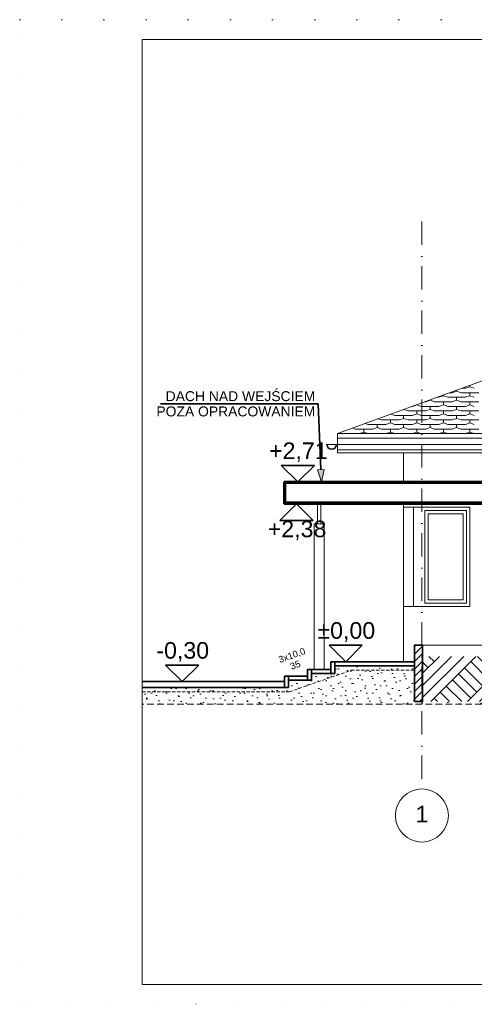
# Model space of a CAD drawing. Header units: centimetres. Extents: x -43488 to -10641, y 2063 to 22960.
# Tile 37 of 72: x -38406 to -37720, y 7867 to 9352. Entities that reach past the tile are written whole.
import ezdxf

# ---------------------------------------------------------------- set-up
doc = ezdxf.new("R2010")
doc.units = ezdxf.units.CM
doc.header["$MEASUREMENT"] = 0
for name, pattern in [('Kreski i kropki', [67.027776, 35.277777, -17.638888, 0, -14.111111]), ('Kropkowana', [63.499999, 0, -63.499999]), ('Przerywana BARDZO DROBNA', [7.5, 5, -2.5]), ('Przerywana krótka2', [15, 10, -5])]:
    doc.linetypes.add(name, pattern=pattern)
for name, color, linetype, lineweight in [('!!!LINIE_Nr_pióra__10', 1, 'Continuous', 0), ('!osie_Nr_pióra__10', 1, 'Continuous', 0), ('Podłogi_Nr_pióra__1', 8, 'Continuous', 50), ('Ściany zewnętrzne_Nr_pióra__1', 8, 'Continuous', 50)]:
    doc.layers.add(name, color=color, linetype=linetype, lineweight=lineweight)
for name, color, linetype, lineweight, true_color in [('!konstrukcja tarasu_Nr_pióra__161', 7, 'Continuous', 35, 0xda4c01), ('!konstrukcja tarasu_Nr_pióra__8', 7, 'Continuous', 13, 0x42bda7), ('!osie_Nr_pióra__6', 7, 'Continuous', 18, 0x3fa3ff), ('!osie_Nr_pióra__8', 7, 'Continuous', 13, 0x42bda7), ('!rzut przekrojów_Nr_pióra__3', 7, 'Continuous', 35, 0xff6500), ('!rzut przekrojów_Nr_pióra__8', 7, 'Continuous', 13, 0x42bda7), ('!wypełnienia_Nr_pióra__8', 7, 'Continuous', 13, 0x42bda7), ('B05 wyposażenie wod-kan_Nr_pióra__6', 7, 'Continuous', 18, 0x3fa3ff), ('Dachy_Nr_pióra__6', 7, 'Continuous', 18, 0x3fa3ff), ('linie pomocnicze_Nr_pióra__14', 7, 'Continuous', 18, 0xcc0000), ('Otoczenie i krajobraz_Nr_pióra__20', 7, 'Continuous', 18, 0xffd4d4), ('Podłogi_Nr_pióra__4', 7, 'Continuous', 25, 0x31fd59), ('Podłogi_Nr_pióra__6', 7, 'Continuous', 18, 0x3fa3ff), ('Słupy_Nr_pióra__6', 7, 'Continuous', 18, 0x3fa3ff), ('Słupy_Nr_pióra__7', 7, 'Continuous', 15, 0x9f9fff), ('wiezba opisy elementow_Nr_pióra__161', 7, 'Continuous', 35, 0xda4c01), ('Wymiarowanie_Nr_pióra__3', 7, 'Continuous', 35, 0xff6500), ('Wymiarowanie_Nr_pióra__6', 7, 'Continuous', 18, 0x3fa3ff), ('Wymiarowanie_Nr_pióra__8', 7, 'Continuous', 13, 0x42bda7), ('Ściany zewnętrzne_Nr_pióra__161', 7, 'Continuous', 35, 0xda4c01), ('Ściany zewnętrzne_Nr_pióra__4', 7, 'Continuous', 25, 0x31fd59), ('Ściany zewnętrzne_Nr_pióra__6', 7, 'Continuous', 18, 0x3fa3ff), ('Ściany zewnętrzne_Nr_pióra__7', 7, 'Continuous', 15, 0x9f9fff)]:
    doc.layers.add(name, color=color, linetype=linetype, lineweight=lineweight, true_color=true_color)
doc.styles.add('STYL_AUTOMATYCZNY_1', font='txt')
pattern_1 = [(45, (0, 35), (-11.136932, 11.136932), [0, -10.5, 0, -15.75]), (110, (35, 35), (14.800159, 5.386817), [0, -7.7, 0, -13.3])]

msp = doc.modelspace()

# ---------------------------------------------------------------- hatches: boundary and pattern name
at = {"layer": '!rzut przekrojów_Nr_pióra__8', "linetype": 'Continuous', "lineweight": 13, "true_color": 0x42bda7}
msp.add_hatch(color=135, dxfattribs=at).paths.add_polyline_path([(-37950.9, 8654.48), (-37946.64, 8673.32), (-37956.63, 8672.93)])
at = {"layer": '!wypełnienia_Nr_pióra__8', "linetype": 'Continuous', "lineweight": 13, "true_color": 0x42bda7}
h = msp.add_hatch(dxfattribs=at)
h.set_pattern_fill('płyty_kamienne', color=135, style=0, pattern_type=2)
h.set_pattern_definition(pattern_1)
h.paths.add_polyline_path([(-37930.71, 8377.36), (-37930.71, 8365.48), (-37965.71, 8365.48), (-37965.71, 8355.48), (-38000.71, 8355.48), (-38000.71, 8344.36), (-38221.17, 8343.95), (-38221.17, 8319.43), (-37810.24, 8319.43), (-37810.24, 8377.36)])
h = msp.add_hatch(dxfattribs=at)
h.set_pattern_fill('płyty_kamienne', color=135, style=0, pattern_type=2)
h.set_pattern_definition(pattern_1)
h.paths.add_polyline_path([(-37594.67, 8377.36), (-37594.67, 8323.36), (-37810.24, 8323.36), (-37810.24, 8319.43), (-37573.57, 8319.43), (-37493.26, 8243.36), (-37484.21, 8253.36), (-37484.21, 8293.36), (-37471.71, 8293.36), (-37471.71, 8377.36)])
at = {"layer": 'Słupy_Nr_pióra__7', "linetype": 'Continuous', "lineweight": 15, "true_color": 0x9f9fff}
h = msp.add_hatch(dxfattribs=at)
h.set_pattern_fill('grunt', color=161, style=0, pattern_type=2)
h.set_pattern_definition([(45, (0, 0), (-27.577163, 27.577163), []), (45, (-9.19, 9.19), (-55.15433, 55.15433), []), (45, (-18.385, 18.385), (-55.15433, 55.15433), []), (135, (-27.577, 27.577), (9.192388, 9.192388), [38.999999, -38.999999])])
h.paths.add_polyline_path([(-37798.24, 8391.48), (-37606.68, 8391.48), (-37606.68, 8323.36), (-37798.24, 8323.36)])
at = {"layer": 'Ściany zewnętrzne_Nr_pióra__7', "linetype": 'Continuous', "lineweight": 15, "true_color": 0x9f9fff}
h = msp.add_hatch(dxfattribs=at)
h.set_pattern_fill('01_sciana', color=161, style=0, pattern_type=2)
h.set_pattern_definition([(45, (0, 0), (-5.6568542, 5.6568542), [])])
h.paths.add_polyline_path([(-37810.24, 8323.36), (-37798.24, 8323.36), (-37798.24, 8408.36), (-37810.24, 8408.36)])

# ---------------------------------------------------------------- linework, layer by layer
at = {"layer": '!konstrukcja tarasu_Nr_pióra__161', "color": 22, "linetype": 'Continuous', "lineweight": 35, "true_color": 0xda4c01}
for p, q in [((-37810.24, 8383.36), (-37936.71, 8383.36)), ((-37936.71, 8365.48), (-37936.71, 8383.36)), ((-37930.71, 8365.48), (-37930.71, 8383.36)), ((-37810.24, 8377.36), (-37930.71, 8377.36)), ((-38006.71, 8344.36), (-38006.71, 8361.48)), ((-38000.71, 8344.36), (-38000.71, 8361.48)), ((-37936.71, 8371.48), (-37971.71, 8371.48)), ((-37971.71, 8355.48), (-37971.71, 8371.48)), ((-37965.71, 8355.48), (-37965.71, 8371.48)), ((-37930.71, 8365.48), (-37965.71, 8365.48)), ((-37971.71, 8355.48), (-37965.71, 8355.48))]:
    msp.add_line(p, q, dxfattribs=at)
at = {"layer": '!konstrukcja tarasu_Nr_pióra__8', "color": 135, "linetype": 'Przerywana krótka2', "lineweight": 13, "true_color": 0x42bda7}
msp.add_line((-37573.57, 8319.43), (-38221.17, 8319.43), dxfattribs=at)
at = {"layer": '!osie_Nr_pióra__6', "color": 161, "linetype": 'Kreski i kropki', "lineweight": 18, "true_color": 0x3fa3ff}
msp.add_line((-37799.21, 9047.3), (-37799.21, 8191.44), dxfattribs=at)
at = {"layer": '!osie_Nr_pióra__8', "color": 135, "linetype": 'Continuous', "lineweight": 13, "true_color": 0x42bda7}
msp.add_circle((-37799.21, 8151.44), 40, dxfattribs=at)
at = {"layer": '!rzut przekrojów_Nr_pióra__3', "color": 30, "linetype": 'Continuous', "lineweight": 35, "true_color": 0xff6500}
for p, q in [((-38193.73, 8772.38), (-37955.57, 8772.38)), ((-37955.57, 8772.38), (-37951.64, 8673.13))]:
    msp.add_line(p, q, dxfattribs=at)
at = {"layer": '!rzut przekrojów_Nr_pióra__8', "color": 135, "linetype": 'Continuous', "lineweight": 13, "true_color": 0x42bda7}
for p, q in [((-37956.63, 8672.93), (-37946.64, 8673.32)), ((-37950.9, 8654.48), (-37956.63, 8672.93)), ((-37950.9, 8654.48), (-37946.64, 8673.32))]:
    msp.add_line(p, q, dxfattribs=at)
at = {"layer": 'B05 wyposażenie wod-kan_Nr_pióra__6', "color": 161, "linetype": 'Continuous', "lineweight": 18, "true_color": 0x3fa3ff}
for radius in [7.5, 6.75]:
    msp.add_arc((-37935.41, 8710.95), radius, 180, 0, dxfattribs=at)
at = {"layer": 'Dachy_Nr_pióra__6', "color": 161, "linetype": 'Continuous', "lineweight": 18, "true_color": 0x3fa3ff}
for p, q in [((-37399.21, 8919.47), (-37926.71, 8727.48)), ((-37753.38, 8789.04), (-37746.71, 8791.32)), ((-37746.71, 8791.32), (-37746.71, 8792.99)), ((-37746.71, 8791.32), (-37740.04, 8789.04)), ((-37738.77, 8795.88), (-37733.38, 8795.88)), ((-37733.38, 8795.88), (-37726.71, 8798.16)), ((-37726.71, 8798.16), (-37726.71, 8800.27)), ((-37726.71, 8798.16), (-37720.04, 8795.88)), ((-37793.38, 8775.36), (-37786.71, 8777.64)), ((-37786.71, 8777.64), (-37786.71, 8778.44)), ((-37786.71, 8777.64), (-37780.04, 8775.36)), ((-37776.36, 8782.2), (-37773.38, 8782.2)), ((-37773.38, 8782.2), (-37766.71, 8784.48)), ((-37766.71, 8784.48), (-37766.71, 8785.72)), ((-37766.71, 8784.48), (-37760.04, 8782.2)), ((-37760.04, 8782.2), (-37733.38, 8782.2)), ((-37757.57, 8789.04), (-37753.38, 8789.04)), ((-37753.38, 8775.36), (-37746.71, 8777.64)), ((-37746.71, 8777.64), (-37746.71, 8782.2)), ((-37746.71, 8777.64), (-37740.04, 8775.36)), ((-37740.04, 8789.04), (-37713.38, 8789.04)), ((-37733.38, 8782.2), (-37726.71, 8784.48)), ((-37726.71, 8784.48), (-37726.71, 8789.04)), ((-37726.71, 8784.48), (-37720.04, 8782.2)), ((-37826.59, 8763.92), (-37820.04, 8761.68)), ((-37820.04, 8761.68), (-37793.38, 8761.68)), ((-37813.95, 8768.52), (-37813.38, 8768.52)), ((-37813.38, 8768.52), (-37806.71, 8770.8)), ((-37806.71, 8770.8), (-37806.71, 8771.16)), ((-37806.71, 8770.8), (-37800.04, 8768.52)), ((-37806.71, 8757.12), (-37806.71, 8761.68)), ((-37800.04, 8768.52), (-37773.38, 8768.52)), ((-37795.15, 8775.36), (-37793.38, 8775.36)), ((-37793.38, 8761.68), (-37786.71, 8763.96)), ((-37786.71, 8763.96), (-37786.71, 8768.52)), ((-37786.71, 8763.96), (-37780.04, 8761.68)), ((-37780.04, 8775.36), (-37753.38, 8775.36)), ((-37780.04, 8761.68), (-37753.38, 8761.68)), ((-37773.38, 8768.52), (-37766.71, 8770.8)), ((-37766.71, 8770.8), (-37766.71, 8775.36)), ((-37766.71, 8770.8), (-37760.04, 8768.52)), ((-37766.71, 8757.12), (-37766.71, 8761.68)), ((-37760.04, 8768.52), (-37733.38, 8768.52)), ((-37753.38, 8761.68), (-37746.71, 8763.96)), ((-37746.71, 8763.96), (-37746.71, 8768.52)), ((-37746.71, 8763.96), (-37740.04, 8761.68)), ((-37740.04, 8775.36), (-37713.38, 8775.36)), ((-37740.04, 8761.68), (-37713.38, 8761.68)), ((-37733.38, 8768.52), (-37726.71, 8770.8)), ((-37726.71, 8770.8), (-37726.71, 8775.36)), ((-37726.71, 8770.8), (-37720.04, 8768.52)), ((-37726.71, 8757.12), (-37726.71, 8761.68)), ((-37865.35, 8749.81), (-37860.04, 8748)), ((-37860.04, 8748), (-37833.38, 8748)), ((-37846.71, 8743.44), (-37846.71, 8748)), ((-37845.97, 8756.87), (-37840.04, 8754.84)), ((-37840.04, 8754.84), (-37813.38, 8754.84)), ((-37833.38, 8748), (-37826.71, 8750.28)), ((-37826.71, 8750.28), (-37826.71, 8754.84)), ((-37826.71, 8750.28), (-37820.04, 8748)), ((-37820.04, 8748), (-37793.38, 8748)), ((-37813.38, 8754.84), (-37806.71, 8757.12)), ((-37806.71, 8757.12), (-37800.04, 8754.84)), ((-37806.71, 8743.44), (-37806.71, 8748)), ((-37800.04, 8754.84), (-37773.38, 8754.84)), ((-37793.38, 8748), (-37786.71, 8750.28)), ((-37786.71, 8750.28), (-37786.71, 8754.84)), ((-37786.71, 8750.28), (-37780.04, 8748)), ((-37780.04, 8748), (-37753.38, 8748)), ((-37773.38, 8754.84), (-37766.71, 8757.12)), ((-37766.71, 8757.12), (-37760.04, 8754.84)), ((-37766.71, 8743.44), (-37766.71, 8748)), ((-37760.04, 8754.84), (-37733.38, 8754.84)), ((-37753.38, 8748), (-37746.71, 8750.28)), ((-37746.71, 8750.28), (-37746.71, 8754.84)), ((-37746.71, 8750.28), (-37740.04, 8748)), ((-37740.04, 8748), (-37713.38, 8748)), ((-37733.38, 8754.84), (-37726.71, 8757.12)), ((-37726.71, 8757.12), (-37720.04, 8754.84)), ((-37726.71, 8743.44), (-37726.71, 8748)), ((-37904.1, 8735.71), (-37900.04, 8734.32)), ((-37900.04, 8734.32), (-37873.38, 8734.32)), ((-37886.71, 8729.76), (-37886.71, 8734.32)), ((-37884.72, 8742.76), (-37880.04, 8741.16)), ((-37880.04, 8741.16), (-37853.38, 8741.16)), ((-37873.38, 8734.32), (-37866.71, 8736.6)), ((-37866.71, 8736.6), (-37866.71, 8741.16)), ((-37866.71, 8736.6), (-37860.04, 8734.32)), ((-37860.04, 8734.32), (-37833.38, 8734.32)), ((-37853.38, 8741.16), (-37846.71, 8743.44)), ((-37846.71, 8743.44), (-37840.04, 8741.16)), ((-37846.71, 8729.76), (-37846.71, 8734.32)), ((-37840.04, 8741.16), (-37813.38, 8741.16)), ((-37833.38, 8734.32), (-37826.71, 8736.6)), ((-37826.71, 8736.6), (-37826.71, 8741.16)), ((-37826.71, 8736.6), (-37820.04, 8734.32)), ((-37820.04, 8734.32), (-37793.38, 8734.32)), ((-37813.38, 8741.16), (-37806.71, 8743.44)), ((-37806.71, 8743.44), (-37800.04, 8741.16)), ((-37806.71, 8729.76), (-37806.71, 8734.32)), ((-37800.04, 8741.16), (-37773.38, 8741.16)), ((-37793.38, 8734.32), (-37786.71, 8736.6)), ((-37786.71, 8736.6), (-37786.71, 8741.16)), ((-37786.71, 8736.6), (-37780.04, 8734.32)), ((-37780.04, 8734.32), (-37753.38, 8734.32)), ((-37773.38, 8741.16), (-37766.71, 8743.44)), ((-37766.71, 8743.44), (-37760.04, 8741.16)), ((-37766.71, 8729.76), (-37766.71, 8734.32)), ((-37760.04, 8741.16), (-37733.38, 8741.16)), ((-37753.38, 8734.32), (-37746.71, 8736.6)), ((-37746.71, 8736.6), (-37746.71, 8741.16)), ((-37746.71, 8736.6), (-37740.04, 8734.32)), ((-37740.04, 8734.32), (-37713.38, 8734.32)), ((-37733.38, 8741.16), (-37726.71, 8743.44)), ((-37726.71, 8743.44), (-37720.04, 8741.16)), ((-37726.71, 8729.76), (-37726.71, 8734.32)), ((-37926.71, 8727.48), (-37566.96, 8727.48)), ((-37926.71, 8698.48), (-37926.71, 8727.48)), ((-37926.71, 8720.66), (-37579.53, 8720.66)), ((-37923.48, 8728.66), (-37920.04, 8727.48)), ((-37893.37, 8727.48), (-37886.71, 8729.76)), ((-37886.71, 8729.76), (-37880.04, 8727.48)), ((-37853.37, 8727.48), (-37846.71, 8729.76)), ((-37846.71, 8729.76), (-37840.04, 8727.48)), ((-37813.37, 8727.48), (-37806.71, 8729.76)), ((-37806.71, 8729.76), (-37800.04, 8727.48)), ((-37773.37, 8727.48), (-37766.71, 8729.76)), ((-37766.71, 8729.76), (-37760.04, 8727.48)), ((-37733.37, 8727.48), (-37726.71, 8729.76)), ((-37726.71, 8729.76), (-37720.04, 8727.48)), ((-37942.91, 8710.95), (-37927.91, 8710.95)), ((-37926.71, 8710.95), (-37566.96, 8710.95)), ((-37926.71, 8703.11), (-37585.72, 8703.11)), ((-37926.71, 8698.48), (-37576.71, 8698.48))]:
    msp.add_line(p, q, dxfattribs=at)
at = {"layer": 'linie pomocnicze_Nr_pióra__14', "color": 12, "linetype": 'Continuous', "lineweight": 18, "true_color": 0xcc0000}
for p, q in [((-38221.17, 7896.68), (-38221.17, 9321.68)), ((-38221.17, 9321.68), (-34794.21, 9321.68)), ((-34794.21, 7896.68), (-38221.17, 7896.68))]:
    msp.add_line(p, q, dxfattribs=at)
at = {"layer": 'Otoczenie i krajobraz_Nr_pióra__20', "color": 254, "linetype": 'Kropkowana', "lineweight": 18, "true_color": 0xffd4d4}
for p, q in [((-38406.17, 7866.68), (-38406.17, 9351.68)), ((-38406.17, 9351.68), (-34769.21, 9351.68)), ((-34769.21, 7866.68), (-38406.17, 7866.68))]:
    msp.add_line(p, q, dxfattribs=at)
at = {"layer": 'Podłogi_Nr_pióra__1', "color": 8, "linetype": 'Continuous', "lineweight": 50}
msp.add_line((-38006.71, 8654.48), (-37476.71, 8654.48), dxfattribs=at)
at = {"layer": 'Podłogi_Nr_pióra__4', "color": 100, "linetype": 'Continuous', "lineweight": 25, "true_color": 0x31fd59}
for p, q in [((-38004.71, 8621.48), (-38004.71, 8654.48)), ((-38004.71, 8652.48), (-37476.71, 8652.48))]:
    msp.add_line(p, q, dxfattribs=at)
at = {"layer": 'Podłogi_Nr_pióra__6', "color": 161, "linetype": 'Continuous', "lineweight": 18, "true_color": 0x3fa3ff}
for p, q in [((-37798.21, 8654.48), (-37798.34, 8654.48)), ((-37798.15, 8651.48), (-37797.89, 8651.48)), ((-37798.14, 8654.48), (-37797.89, 8654.48))]:
    msp.add_line(p, q, dxfattribs=at)
at = {"layer": 'Słupy_Nr_pióra__6', "color": 161, "linetype": 'Continuous', "lineweight": 18, "true_color": 0x3fa3ff}
for p, q in [((-37956.71, 8591.48), (-37956.71, 8621.48)), ((-37951.71, 8591.48), (-37951.71, 8621.48)), ((-37961.81, 8591.48), (-37961.55, 8591.48)), ((-37961.81, 8371.48), (-37961.81, 8591.48)), ((-37961.55, 8591.48), (-37960.3, 8591.48)), ((-37960.3, 8591.48), (-37958.23, 8591.48)), ((-37958.23, 8591.48), (-37955.61, 8591.48)), ((-37955.61, 8591.48), (-37952.81, 8591.48)), ((-37952.81, 8591.48), (-37950.19, 8591.48)), ((-37950.19, 8591.48), (-37948.12, 8591.48)), ((-37948.12, 8591.48), (-37946.87, 8591.48)), ((-37946.87, 8591.48), (-37946.61, 8591.48)), ((-37946.61, 8371.48), (-37946.61, 8591.48))]:
    msp.add_line(p, q, dxfattribs=at)
at = {"layer": 'wiezba opisy elementow_Nr_pióra__161', "color": 22, "linetype": 'Continuous', "lineweight": 35, "true_color": 0xda4c01}
for p, q in [((-37971.71, 8361.48), (-38006.71, 8361.48)), ((-38006.71, 8353.36), (-38221.17, 8353.36)), ((-37971.71, 8355.48), (-38000.71, 8355.48)), ((-38000.71, 8344.36), (-38221.17, 8344.36))]:
    msp.add_line(p, q, dxfattribs=at)
at = {"layer": 'Wymiarowanie_Nr_pióra__3', "color": 30, "linetype": 'Continuous', "lineweight": 35, "true_color": 0xff6500}
for p, q in [((-37986.46, 8654.48), (-38011.46, 8679.48)), ((-38011.46, 8679.48), (-37961.46, 8679.48)), ((-37961.46, 8679.48), (-37986.46, 8654.48)), ((-37988.44, 8621.48), (-38013.44, 8596.48)), ((-37963.44, 8596.48), (-37988.44, 8621.48)), ((-38013.44, 8596.48), (-37963.44, 8596.48)), ((-37914.17, 8383.36), (-37939.17, 8408.36)), ((-37939.17, 8408.36), (-37889.17, 8408.36)), ((-37889.17, 8408.36), (-37914.17, 8383.36)), ((-38160.94, 8353.36), (-38185.94, 8378.36)), ((-38185.94, 8378.36), (-38135.94, 8378.36)), ((-38135.94, 8378.36), (-38160.94, 8353.36))]:
    msp.add_line(p, q, dxfattribs=at)
at = {"layer": 'Wymiarowanie_Nr_pióra__6', "color": 161, "linetype": 'Continuous', "lineweight": 18, "true_color": 0x3fa3ff}
for p, q in [((-37986.46, 8654.48), (-38005.21, 8654.48)), ((-37986.46, 8654.48), (-37967.71, 8654.48)), ((-37988.44, 8621.48), (-38007.19, 8621.48)), ((-37988.44, 8621.48), (-37969.69, 8621.48)), ((-37914.17, 8383.36), (-37932.92, 8383.36)), ((-37914.17, 8383.36), (-37895.42, 8383.36)), ((-38160.94, 8353.36), (-38179.69, 8353.36)), ((-38160.94, 8353.36), (-38142.19, 8353.36))]:
    msp.add_line(p, q, dxfattribs=at)
at = {"layer": 'Ściany zewnętrzne_Nr_pióra__1', "color": 8, "linetype": 'Continuous', "lineweight": 50}
for p, q in [((-38007.21, 8621.48), (-38007.21, 8654.48)), ((-38007.21, 8654.48), (-38004.71, 8654.48)), ((-37476.71, 8621.48), (-38007.21, 8621.48))]:
    msp.add_line(p, q, dxfattribs=at)
at = {"layer": 'Ściany zewnętrzne_Nr_pióra__161', "color": 22, "linetype": 'Continuous', "lineweight": 35, "true_color": 0xda4c01, "flags": 128}
msp.add_lwpolyline([(-37810.24, 8323.36), (-37798.24, 8323.36), (-37798.24, 8408.36), (-37810.24, 8408.36)], close=True, dxfattribs=at)
at = {"layer": 'Ściany zewnętrzne_Nr_pióra__4', "color": 100, "linetype": 'Continuous', "lineweight": 25, "true_color": 0x31fd59}
msp.add_line((-37476.71, 8623.98), (-38004.71, 8623.98), dxfattribs=at)
at = {"layer": 'Ściany zewnętrzne_Nr_pióra__6', "color": 161, "linetype": 'Continuous', "lineweight": 18, "true_color": 0x3fa3ff}
for p, q in [((-37826.71, 8654.48), (-37826.71, 8698.48)), ((-37800.74, 8654.48), (-37798.24, 8654.48)), ((-37798.21, 8654.48), (-37798.14, 8654.48)), ((-37797.89, 8654.48), (-37797.24, 8654.48)), ((-37826.71, 8616.48), (-37826.71, 8621.48)), ((-37826.69, 8616.48), (-37826.71, 8616.48)), ((-37726.71, 8616.48), (-37826.71, 8616.48)), ((-37826.71, 8466.48), (-37826.71, 8616.48)), ((-37811.71, 8466.48), (-37811.71, 8616.48)), ((-37726.71, 8616.48), (-37726.71, 8466.48)), ((-37794.71, 8471.48), (-37794.71, 8611.48)), ((-37794.71, 8611.48), (-37731.71, 8611.48)), ((-37736.71, 8606.48), (-37789.71, 8606.48)), ((-37789.71, 8606.48), (-37789.71, 8476.48)), ((-37736.71, 8476.48), (-37736.71, 8606.48)), ((-37731.71, 8611.48), (-37731.71, 8471.48)), ((-37826.71, 8383.36), (-37826.71, 8466.48)), ((-37726.71, 8466.48), (-37826.71, 8466.48)), ((-37731.71, 8471.48), (-37794.71, 8471.48)), ((-37789.71, 8476.48), (-37736.71, 8476.48)), ((-37798.24, 8408.36), (-37606.68, 8408.36))]:
    msp.add_line(p, q, dxfattribs=at)
at = {"layer": 'Ściany zewnętrzne_Nr_pióra__6', "color": 161, "linetype": 'Przerywana BARDZO DROBNA', "lineweight": 18, "true_color": 0x3fa3ff}
for p, q in [((-37999.14, 8338.07), (-37905.77, 8370.48)), ((-37905.77, 8370.48), (-37810.24, 8370.48)), ((-38221.17, 8338.07), (-37999.14, 8338.07))]:
    msp.add_line(p, q, dxfattribs=at)

# ---------------------------------------------------------------- texts
at = {"layer": '!!!LINIE_Nr_pióra__10', "color": 1, "linetype": 'Continuous', "lineweight": 0, "insert": (-37960.04, 8772.26), "char_height": 15, "attachment_point": 6, "line_spacing_factor": 0.920728, "style": 'STYL_AUTOMATYCZNY_1'}
msp.add_mtext('\\A1;{\\pqr;\\fArial|b0|i0|c238|p38;DACH NAD WEJŚCIEM\\P\\pqr;\\fArial|b0|i0|c238|p38;POZA OPRACOWANIEM}', dxfattribs=at)
at = {"layer": '!!!LINIE_Nr_pióra__10', "color": 1, "linetype": 'Continuous', "lineweight": 0, "insert": (-37992.81, 8385.71), "char_height": 10, "attachment_point": 5, "rotation": 19.9877, "line_spacing_factor": 0.938433, "style": 'STYL_AUTOMATYCZNY_1'}
msp.add_mtext('\\A1;{\\pqc;\\fArial|b0|i0|c238|p38;3x10,0\\P\\pqc;\\fArial|b0|i0|c238|p38;35}', dxfattribs=at)
at = {"layer": '!osie_Nr_pióra__10', "color": 1, "linetype": 'Continuous', "lineweight": 0, "insert": (-37808.85, 8153.58), "char_height": 25, "attachment_point": 4, "style": 'STYL_AUTOMATYCZNY_1'}
msp.add_mtext('\\A1;{\\pql;\\fArial|b0|i0|c238|p38;1}', dxfattribs=at)
at = {"layer": 'Wymiarowanie_Nr_pióra__8', "color": 135, "lineweight": 13, "true_color": 0x42bda7, "char_height": 25, "attachment_point": 7, "style": 'STYL_AUTOMATYCZNY_1'}
for s, insert in [('\\A1;{\\pql;\\fArial|b0|i0|c238|p38;+2,71}', (-38029.77, 8684.48)), ('\\A1;{\\pql;\\fArial|b0|i0|c238|p38;+2,38}', (-38031.76, 8566.48)), ('\\A1;{\\pql;\\fArial|b0|i0|c238|p38;±0,00}', (-37956.8, 8413.36)), ('\\A1;{\\pql;\\fArial|b0|i0|c238|p38;-0,30}', (-38199.92, 8383.36))]:
    msp.add_mtext(s, dxfattribs=dict(at, insert=insert))

doc.saveas('drawing.dxf')
